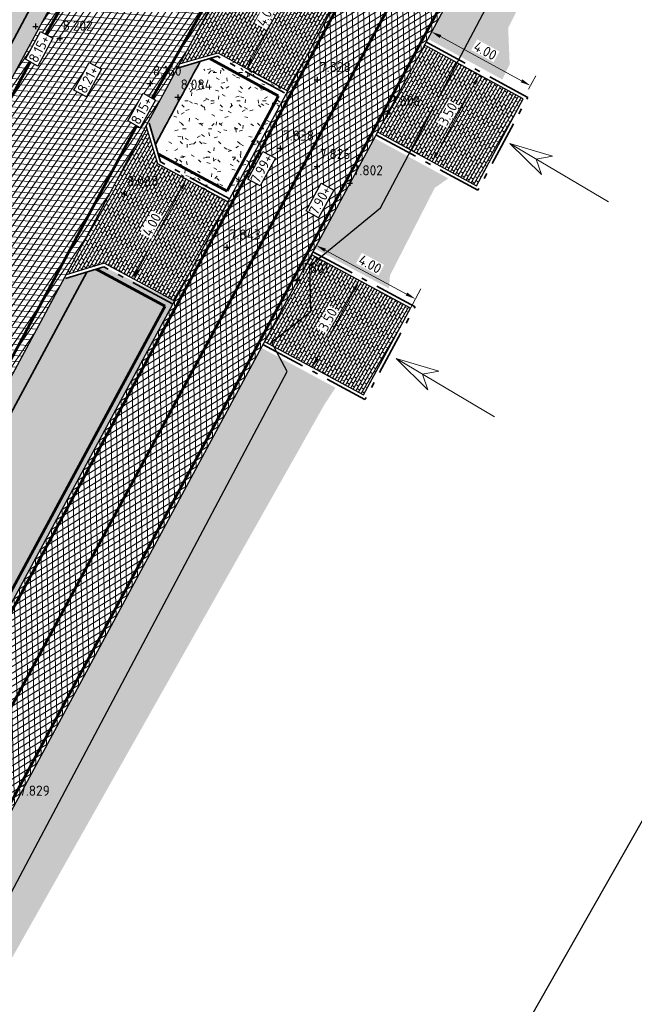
# Model space of a CAD drawing. Header units: metres. Extents: x 157685 to 160831, y 403691 to 406312.
# Tile 65 of 134: x 159604 to 159626, y 404713 to 404748. Entities that reach past the tile are written whole.
import ezdxf

# ---------------------------------------------------------------- set-up
doc = ezdxf.new("R2010")
doc.units = ezdxf.units.M
doc.header["$PDMODE"] = 35
for name, pattern in [('DASHDOT2', [12.7, 6.35, -3.175, 0, -3.175]), ('VH-OPSLUITBAND_120X250', [26, 16, -4, 2, -4]), ('VW-1-3_STREEP', [4, 1, -3]), ('VW-30-270_STREEP', [3, 0.3, -2.7])]:
    doc.linetypes.add(name, pattern=pattern)
doc.layers.get('Defpoints').update_dxf_attribs({"color": 171})
for name, color, linetype, lineweight in [('B-WE-OG-HOOGTEPUNT-S', 7, 'Continuous', 25), ('B-WE-OG-HOOGTEPUNT-T18', 10, 'Continuous', 18), ('B-WE-OG-TOPOGRAFIE_INRIT-G', 10, 'Continuous', 18), ('N-WE-GR-DOORWORTELBARE RUIMTE-G', 80, 'Continuous', 35), ('N-WE-GR-GRAS-A', 62, 'Continuous', 18), ('N-WE-GW-HOOGTE_AFWERKHOOGTE-T25', 7, 'Continuous', 25), ('N-WE-VH-GESLOTENVERHARDING_ASFALT-A-200', 253, 'Continuous', 18), ('N-WE-VH-HALFVERHARDING_GRASBETONSTEEN-A-200', 132, 'Continuous', 18), ('N-WE-VH-HALFVERHARDING_GRASBETONSTEEN-G', 7, 'Continuous', 35), ('N-WE-VH-KANTOPSLUITING_OPSLUITBAND_120X250-G', 4, 'VH-OPSLUITBAND_120X250', 35), ('N-WE-VH-KANTVERHARDING-G', 7, 'Continuous', 30), ('N-WE-VH-M', 7, 'Continuous', 18), ('N-WE-VH-OPENVERHARDING_BETONSTRAATSTEEN-A-200', 252, 'Continuous', 18), ('N-WE-VH-VERHARDING_ASFALT-A', 252, 'Continuous', 18), ('N-WE-VW-MARKERING_LANGS_STREEP_13_010-G', 7, 'VW-1-3_STREEP', 13), ('N-WE-VW-MARKERING_LANGS_STREEP_30270_010-G', 7, 'VW-30-270_STREEP', 13), ('N-WE-VW-MARKERING_LANGS_STREEP_DOORGETROKKEN_010-G', 7, 'Continuous', 13), ('X-XX-AL-BLADVERWIJZING_AS-G', 7, 'DASHDOT2', 25)]:
    doc.layers.add(name, color=color, linetype=linetype, lineweight=lineweight)
doc.styles.add('NLCS-ISO', font='NLCS-ISO.TTF')
doc.styles.add('NLCS-ISO-M200-T18', font='NLCS-ISO.TTF', dxfattribs={"height": 0.36})
doc.dimstyles.new('NLCS-M200-T18-PIJL_L2_H2', dxfattribs={"dimscale": 0.2, "dimtxt": 0.36, "dimasz": 1.8, "dimexe": 2, "dimexo": 2, "dimgap": 0.7, "dimtad": 1, "dimzin": 0, "dimdsep": 46, "dimtxsty": 'NLCS-ISO-M200-T18', "dimcen": 0, "dimdle": 2, "dimclrd": 256, "dimclre": 256, "dimclrt": 256, "dimazin": 0, "dimtfac": 1, "dimtofl": 0, "dimtmove": 0, "dimatfit": 3, "dimfxl": 2, "dimfxlon": 1, "dimtfill": 1, "dimtfillclr": 256, "dimtolj": 1, "dimtzin": 0, "dimlwd": -1, "dimlwe": -1, "dimarcsym": 0})
pattern_1 = [(0, (0, 0), (1, 1), [0.12, -0.8]), (45, (0.4, 0.2), (-0.1131370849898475, 1.866761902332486), [0.12, -0.8]), (29.99999999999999, (0.08, 0.12), (0.2274613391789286, 1.286025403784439), [0.12, -0.8]), (15, (0.32, 0.48), (0.3856270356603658, 0.7244941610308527), [0.12, -0.8]), (135, (0.16, 2), (-0.02828427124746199, -0.6505382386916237), [0.12, -0.8]), (150, (1.2, 0.4), (0.2156921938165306, -0.5864101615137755), [0.12, -0.8]), (165, (0.24, 0.04), (0.1434520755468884, -0.7010146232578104), [0.12, -0.8]), (85, (0.4, 0.4), (-0.872677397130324, 1.040016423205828), [0.12, -0.8]), (99.99999999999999, (0, 0), (-1.112117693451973, 0.7787131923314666), [0.12, -0.7999999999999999])]
pattern_2 = [(45, (0, 0), (-0.1979898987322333, 0.1979898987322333), [0.14, -0.14]), (135, (0, 0), (-0.1979898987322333, -0.1979898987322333), [0.14, -0.14]), (45, (-0.098994, 0.098994), (-0.1979898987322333, 0.1979898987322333), [0.14, -0.14]), (135, (0.098994, 0.098994), (-0.1979898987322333, -0.1979898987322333), [0.14, -0.14])]
pattern_3 = [(149.5628420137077, (159548.3095181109, 404653.8611360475), (-0.1437217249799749, -0.03733719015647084), [0.105, -0.105]), (239.5628420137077, (159548.3095181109, 404653.8611360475), (0.09052945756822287, -0.05319226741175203), [])]

# ---------------------------------------------------------------- blocks, each defined once
blk = doc.blocks.new('inrit')
at = {"linetype": 'Continuous'}
for p, q in [((4.063885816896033, 8.682832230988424e-11), (2.532355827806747, 0.380481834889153)), ((2.532355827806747, 0.380481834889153), (2.971105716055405, 6.652101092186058e-11)), ((0, 0), (4.063885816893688, -4.547473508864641e-13)), ((4.063885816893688, -4.547473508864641e-13), (2.532355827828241, -0.3804818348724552)), ((2.532355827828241, -0.3804818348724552), (2.971105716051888, -6.438938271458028e-11))]:
    blk.add_line(p, q, dxfattribs=at)
blk = doc.blocks.new('*D790')
at = {"layer": 'Defpoints', "color": 0, "transparency": 16777216}
for p in [(159610.1311397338, 404742.2099168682), (159610.200544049, 404742.1725609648), (159608.304760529, 404738.650345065)]:
    blk.add_point(p, dxfattribs=at)
at = {"layer": 'N-WE-VH-M', "transparency": 16777216}
for p, q in [((159610.1311397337, 404742.2099168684), (159609.7789181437, 404742.3994952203)), ((159608.4059767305, 404739.0047003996), (159609.9605192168, 404741.8929174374)), ((159608.2353562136, 404738.6877009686), (159607.8831346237, 404738.8772793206))]:
    blk.add_line(p, q, dxfattribs=at)
for points in [[(159609.9076859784, 404741.9213541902), (159610.0133524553, 404741.8644806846), (159610.1311397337, 404742.2099168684)], [(159608.353143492, 404739.0331371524), (159608.458809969, 404738.9762636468), (159608.2353562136, 404738.6877009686)]]:
    blk.add_solid(points, dxfattribs=at)
at = {"layer": 'N-WE-VH-M', "transparency": 16777216, "insert": (159608.9014707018, 404740.6004716), "char_height": 0.36, "attachment_point": 5, "rotation": 61.70926145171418, "style": 'NLCS-ISO-M200-T18', "bg_fill": 3, "box_fill_scale": 1.1, "bg_fill_color": 256, "bg_fill_true_color": 13158600, "bg_fill_transparency": 0}
blk.add_mtext('\\A1;4.00', dxfattribs=at)
blk = doc.blocks.new('*D791')
at = {"layer": 'Defpoints', "color": 0, "transparency": 16777216}
for p in [(159614.1928379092, 404749.6564474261), (159614.1928379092, 404749.6564474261), (159612.2777842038, 404746.1446716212)]:
    blk.add_point(p, dxfattribs=at)
at = {"layer": 'N-WE-VH-M', "transparency": 16777216}
for p, q in [((159614.1928379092, 404749.6564474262), (159614.5440154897, 404749.4649420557)), ((159612.4501390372, 404746.4607314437), (159614.0204830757, 404749.3403876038)), ((159612.2777842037, 404746.1446716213), (159612.6289617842, 404745.9531662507))]:
    blk.add_line(p, q, dxfattribs=at)
for points in [[(159613.9678064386, 404749.3691134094), (159614.0731597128, 404749.3116617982), (159614.1928379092, 404749.6564474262)], [(159612.3974624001, 404746.4894572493), (159612.5028156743, 404746.4320056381), (159612.2777842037, 404746.1446716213)]]:
    blk.add_solid(points, dxfattribs=at)
at = {"layer": 'N-WE-VH-M', "transparency": 16777216, "insert": (159612.9543689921, 404748.0537638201), "char_height": 0.36, "attachment_point": 5, "rotation": 61.39532945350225, "style": 'NLCS-ISO-M200-T18', "bg_fill": 3, "box_fill_scale": 1.1, "bg_fill_color": 256, "bg_fill_true_color": 13158600, "bg_fill_transparency": 0}
blk.add_mtext('\\A1;4.00', dxfattribs=at)
blk = doc.blocks.new('*D792')
at = {"layer": 'Defpoints', "color": 0, "transparency": 16777216}
for p in [(159620.6646809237, 404745.8446086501), (159618.8585448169, 404742.842949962), (159618.9890089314, 404742.7718048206)]:
    blk.add_point(p, dxfattribs=at)
at = {"layer": 'N-WE-VH-M', "transparency": 16777216}
for p, q in [((159620.5342168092, 404745.9157537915), (159620.1830392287, 404746.107259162)), ((159620.3618619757, 404745.5996939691), (159619.0308996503, 404743.1590097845)), ((159618.8585448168, 404742.8429499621), (159618.5073672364, 404743.0344553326))]:
    blk.add_line(p, q, dxfattribs=at)
for points in [[(159620.3091853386, 404745.6284197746), (159620.4145386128, 404745.5709681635), (159620.5342168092, 404745.9157537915)], [(159618.9782230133, 404743.1877355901), (159619.0835762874, 404743.1302839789), (159618.8585448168, 404742.8429499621)]]:
    blk.add_solid(points, dxfattribs=at)
at = {"layer": 'N-WE-VH-M', "transparency": 16777216, "insert": (159619.4154387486, 404744.5325561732), "char_height": 0.36, "attachment_point": 5, "rotation": 61.39532945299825, "style": 'NLCS-ISO-M200-T18', "bg_fill": 3, "box_fill_scale": 1.1, "bg_fill_color": 256, "bg_fill_true_color": 13158600, "bg_fill_transparency": 0}
blk.add_mtext('\\A1;3.50', dxfattribs=at)
blk = doc.blocks.new('*D793')
at = {"layer": 'Defpoints', "color": 0, "transparency": 16777216}
for p in [(159616.3267892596, 404738.5912828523), (159614.6053414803, 404735.5431476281), (159614.6643314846, 404735.5113069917)]:
    blk.add_point(p, dxfattribs=at)
at = {"layer": 'N-WE-VH-M', "transparency": 16777216}
for p, q in [((159616.2677992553, 404738.6231234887), (159615.9158022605, 404738.8131185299)), ((159616.0968037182, 404738.3063261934), (159614.7763370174, 404735.8599449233)), ((159614.6053414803, 404735.5431476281), (159614.2533444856, 404735.7331426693))]:
    blk.add_line(p, q, dxfattribs=at)
for points in [[(159616.044004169, 404738.3348254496), (159616.1496032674, 404738.2778269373), (159616.2677992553, 404738.6231234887)], [(159614.7235374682, 404735.8884441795), (159614.8291365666, 404735.8314456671), (159614.6053414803, 404735.5431476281)]]:
    blk.add_solid(points, dxfattribs=at)
at = {"layer": 'N-WE-VH-M', "transparency": 16777216, "insert": (159615.1549727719, 404737.2351315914), "char_height": 0.36, "attachment_point": 5, "rotation": 61.641457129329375, "style": 'NLCS-ISO-M200-T18', "bg_fill": 3, "box_fill_scale": 1.1, "bg_fill_color": 256, "bg_fill_true_color": 13158600, "bg_fill_transparency": 0}
blk.add_mtext('\\A1;3.50', dxfattribs=at)
blk = doc.blocks.new('*D794')
at = {"layer": 'Defpoints', "color": 0, "transparency": 16777216}
for p in [(159614.7419417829, 404739.8672362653), (159614.3599776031, 404739.1579704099), (159617.8817110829, 404737.2613951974)]:
    blk.add_point(p, dxfattribs=at)
at = {"layer": 'N-WE-VH-M', "transparency": 16777216}
for p, q in [((159614.5522819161, 404739.5150585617), (159614.9316016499, 404740.2194139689)), ((159617.9467153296, 404738.1413549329), (159615.0589017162, 404739.696542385)), ((159618.0740153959, 404737.6184833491), (159618.4533351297, 404738.3228387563))]:
    blk.add_line(p, q, dxfattribs=at)
for points in [[(159615.0873506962, 404739.7493690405), (159615.0304527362, 404739.6437157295), (159614.741941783, 404739.8672362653)], [(159617.9751643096, 404738.1941815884), (159617.9182663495, 404738.0885282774), (159618.2636752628, 404737.9706610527)]]:
    blk.add_solid(points, dxfattribs=at)
at = {"layer": 'N-WE-VH-M', "transparency": 16777216, "insert": (159616.6545364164, 404739.2006908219), "char_height": 0.36, "attachment_point": 5, "rotation": 331.69600062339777, "style": 'NLCS-ISO-M200-T18', "bg_fill": 3, "box_fill_scale": 1.1, "bg_fill_color": 256, "bg_fill_true_color": 13158600, "bg_fill_transparency": 0}
blk.add_mtext('\\A1;4.00', dxfattribs=at)
blk = doc.blocks.new('*D795')
at = {"layer": 'Defpoints', "color": 0, "transparency": 16777216}
for p in [(159618.580790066, 404746.9810032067), (159622.347816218, 404745.5362588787), (159622.0916252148, 404745.066462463)]:
    blk.add_point(p, dxfattribs=at)
at = {"layer": 'N-WE-VH-M', "transparency": 16777216}
for p, q in [((159618.7722954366, 404747.3321807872), (159619.0284864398, 404747.8019772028)), ((159619.1530408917, 404747.2784447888), (159622.0317563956, 404745.7086137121)), ((159622.2831305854, 404745.4176400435), (159622.5393215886, 404745.8874364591))]:
    blk.add_line(p, q, dxfattribs=at)
for points in [[(159619.1817666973, 404747.3311214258), (159619.1243150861, 404747.2257681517), (159618.8369810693, 404747.4507996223)], [(159622.0604822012, 404745.7612903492), (159622.00303059, 404745.655937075), (159622.3478162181, 404745.5362588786)]]:
    blk.add_solid(points, dxfattribs=at)
at = {"layer": 'N-WE-VH-M', "transparency": 16777216, "insert": (159620.7456029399, 404746.7744713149), "char_height": 0.36, "attachment_point": 5, "rotation": 331.39532945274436, "style": 'NLCS-ISO-M200-T18', "bg_fill": 3, "box_fill_scale": 1.1, "bg_fill_color": 256, "bg_fill_true_color": 13158600, "bg_fill_transparency": 0}
blk.add_mtext('\\A1;4.00', dxfattribs=at)
blk = doc.blocks.new('SOG-HOOGTEPUNT-SO')
for p, q in [((-0.5, 0), (0.5, 0)), ((0, 0.5), (0, -0.5))]:
    blk.add_line(p, q)

msp = doc.modelspace()

# ---------------------------------------------------------------- hatches: boundary and pattern name
at = {"layer": 'N-WE-GR-GRAS-A'}
h = msp.add_hatch(dxfattribs=at)
h.set_pattern_fill('AGR-GRAS_01-SO', color=256, scale=0.04, pattern_type=2)
h.set_pattern_definition(pattern_1)
edge = h.paths.add_edge_path()
edge.add_line((159578.5374166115, 404700.0819622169), (159578.6254720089, 404700.0345676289))
edge.add_line((159578.6254720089, 404700.0345676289), (159603.9219240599, 404747.0333756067))
edge.add_arc((160443.1779176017, 404295.3155573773), 953.100000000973, 142.3663853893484, 151.7092614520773, ccw=False)
edge.add_line((159688.3879633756, 404877.287837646), (159703.8794562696, 404897.3795561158))
edge.add_arc((159943.91390714, 404712.3037003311), 303.099999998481, 131.4605388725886, 142.3663853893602, ccw=False)
edge.add_line((159743.230164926, 404939.4504493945), (159776.7212754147, 404969.0397849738))
edge.add_arc((159712.5633914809, 405041.6577987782), 96.89999999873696, 311.4605388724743, 330.6998399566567)
edge.add_line((159797.0667715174, 404994.2364031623), (159804.3007044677, 405007.1270356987))
edge.add_arc((159370.9701621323, 405250.302386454), 496.900000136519, 330.6998399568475, 331.5438499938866)
edge.add_arc((159801.3297696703, 405017.0624706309), 7.400000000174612, 331.5438499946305, 413.6718235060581)
edge.add_line((159805.7135995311, 405023.0241847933), (159801.3814850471, 405026.2097204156))
edge.add_line((159801.3814850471, 405026.2097204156), (159800.3508178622, 405025.6653813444))
edge.add_line((159800.3508178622, 405025.6653813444), (159805.162, 405022.107))
edge.add_line((159805.162, 405022.107), (159806.4708960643, 405020.184))
edge.add_line((159806.4708960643, 405020.184), (159806.9923110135, 405018.7706630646))
edge.add_line((159806.9923110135, 405018.7706630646), (159807.143, 405017.767))
edge.add_line((159807.143, 405017.767), (159807.112, 405016.413))
edge.add_line((159807.112, 405016.413), (159806.6237197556, 405014.8311137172))
edge.add_line((159806.6237197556, 405014.8311137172), (159805.8507581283, 405013.4314217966))
edge.add_line((159805.8507581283, 405013.4314217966), (159803.555099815, 405009.2744050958))
edge.add_line((159803.555099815, 405009.2744050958), (159800.2669101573, 405003.320095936))
edge.add_line((159800.2669101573, 405003.320095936), (159797.2220407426, 404997.9073039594))
edge.add_line((159797.2220407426, 404997.9073039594), (159794.8245511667, 404994.0616845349))
edge.add_line((159794.8245511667, 404994.0616845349), (159792.0515868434, 404989.6137963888))
edge.add_line((159792.0515868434, 404989.6137963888), (159789.5682782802, 404985.630521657))
edge.add_line((159789.5682782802, 404985.630521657), (159787.111, 404981.689))
edge.add_line((159787.111, 404981.689), (159786.367, 404981.43))
edge.add_line((159786.367, 404981.43), (159785.402, 404981.455))
edge.add_line((159785.402, 404981.455), (159784.329, 404982.006))
edge.add_line((159784.329, 404982.006), (159784.072, 404983.158))
edge.add_line((159784.072, 404983.158), (159781.79, 404980.277))
edge.add_line((159781.79, 404980.277), (159782.34, 404980.26))
edge.add_line((159782.34, 404980.26), (159783.075, 404979.722))
edge.add_line((159783.075, 404979.722), (159783.322, 404978.725))
edge.add_line((159783.322, 404978.725), (159782.665, 404977.493))
edge.add_line((159782.665, 404977.493), (159781.7249177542, 404976.3647383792))
edge.add_line((159781.7249177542, 404976.3647383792), (159780.338, 404975.397))
edge.add_line((159780.338, 404975.397), (159779.141, 404975.529))
edge.add_line((159779.141, 404975.529), (159778.150478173, 404976.4076757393))
edge.add_line((159778.150478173, 404976.4076757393), (159774.507, 404973.806))
edge.add_line((159774.507, 404973.806), (159775.855, 404972.738))
edge.add_line((159775.855, 404972.738), (159776.065, 404971.807))
edge.add_line((159776.065, 404971.807), (159775.252, 404970.59))
edge.add_line((159775.252, 404970.59), (159764.5216861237, 404961.185172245))
edge.add_line((159764.5216861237, 404961.185172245), (159761.655257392, 404958.677158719))
edge.add_line((159761.655257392, 404958.677158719), (159755.1593899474, 404952.9940080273))
edge.add_line((159755.1593899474, 404952.9940080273), (159747.779, 404946.537))
edge.add_line((159747.779, 404946.537), (159741.4350387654, 404940.9845388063))
edge.add_line((159741.4350387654, 404940.9845388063), (159735.5817476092, 404935.8579777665))
edge.add_line((159735.5817476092, 404935.8579777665), (159732.2492128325, 404932.9780094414))
edge.add_line((159732.2492128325, 404932.9780094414), (159724.519, 404926.295))
edge.add_line((159724.519, 404926.295), (159723.154, 404926.405))
edge.add_line((159723.154, 404926.405), (159720.41, 404923.843))
edge.add_line((159720.41, 404923.843), (159720.646, 404922.925))
edge.add_line((159720.646, 404922.925), (159720.42, 404921.555))
edge.add_line((159720.42, 404921.555), (159719.235, 404919.179))
edge.add_line((159719.235, 404919.179), (159714.4242128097, 404913.4454319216))
edge.add_line((159714.4242128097, 404913.4454319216), (159710.805, 404909.132))
edge.add_line((159710.805, 404909.132), (159703.0021234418, 404899.5670897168))
edge.add_line((159703.0021234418, 404899.5670897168), (159699.2918910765, 404895.0190183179))
edge.add_line((159699.2918910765, 404895.0190183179), (159696.5018222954, 404891.4859407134))
edge.add_line((159696.5018222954, 404891.4859407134), (159692.6653099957, 404886.2984138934))
edge.add_line((159692.6653099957, 404886.2984138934), (159687.3868267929, 404879.1811481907))
edge.add_line((159687.3868267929, 404879.1811481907), (159682.7277324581, 404872.9545636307))
edge.add_line((159682.7277324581, 404872.9545636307), (159679.837, 404869.146))
edge.add_line((159679.837, 404869.146), (159678.661, 404867.936))
edge.add_line((159678.661, 404867.936), (159677.233, 404867.463))
edge.add_line((159677.233, 404867.463), (159675.5279320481, 404867.9588194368))
edge.add_line((159675.5279320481, 404867.9588194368), (159672.558, 404862.105))
edge.add_line((159672.558, 404862.105), (159672.186, 404860.193))
edge.add_line((159672.186, 404860.193), (159669.6009870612, 404856.140779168))
edge.add_line((159669.6009870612, 404856.140779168), (159666.726, 404851.634))
edge.add_line((159666.726, 404851.634), (159660.0205839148, 404842.0044224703))
edge.add_line((159660.0205839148, 404842.0044224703), (159655.1173813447, 404834.8968401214))
edge.add_line((159655.1173813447, 404834.8968401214), (159649.9080468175, 404827.1800241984))
edge.add_line((159649.9080468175, 404827.1800241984), (159641.553, 404814.478))
edge.add_line((159641.553, 404814.478), (159640.27, 404813.801))
edge.add_line((159640.27, 404813.801), (159636.523, 404808.465))
edge.add_line((159636.523, 404808.465), (159636.084, 404806.489))
edge.add_line((159636.084, 404806.489), (159635.2109538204, 404804.9644498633))
edge.add_line((159635.2109538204, 404804.9644498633), (159629.2305123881, 404795.2772049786))
edge.add_line((159629.2305123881, 404795.2772049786), (159624.0465019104, 404786.5030185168))
edge.add_line((159624.0465019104, 404786.5030185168), (159620.3577552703, 404780.0250190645))
edge.add_line((159620.3577552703, 404780.0250190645), (159618.6694383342, 404777.0600780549))
edge.add_line((159618.6694383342, 404777.0600780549), (159615.0388529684, 404770.9509728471))
edge.add_line((159615.0388529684, 404770.9509728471), (159611.3279794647, 404765.073519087))
edge.add_line((159611.3279794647, 404765.073519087), (159609.2164344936, 404761.0334352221))
edge.add_line((159609.2164344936, 404761.0334352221), (159606.3104729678, 404755.3371589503))
edge.add_line((159606.3104729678, 404755.3371589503), (159604.7152064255, 404752.2101117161))
edge.add_line((159604.7152064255, 404752.2101117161), (159603.494, 404750.206))
edge.add_line((159603.494, 404750.206), (159602.388, 404749.312))
edge.add_line((159602.388, 404749.312), (159598.336, 404741.032))
edge.add_line((159598.336, 404741.032), (159597.771, 404738.825))
edge.add_line((159597.771, 404738.825), (159593.1171575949, 404730.3842901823))
edge.add_line((159593.1171575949, 404730.3842901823), (159584.671339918, 404715.0844297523))
edge.add_line((159584.671339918, 404715.0844297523), (159578.646073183, 404703.7951198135))
edge.add_line((159578.646073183, 404703.7951198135), (159576.1567803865, 404699.5800294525))
edge.add_line((159576.1567803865, 404699.5800294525), (159571.2843468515, 404691.4808746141))
edge.add_line((159571.2843468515, 404691.4808746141), (159567.335, 404684.592))
edge.add_line((159567.335, 404684.592), (159561.5420968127, 404673.956253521))
edge.add_line((159561.5420968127, 404673.956253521), (159556.3644997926, 404664.4502066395))
edge.add_line((159556.3644997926, 404664.4502066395), (159553.689, 404659.538))
edge.add_line((159553.689, 404659.538), (159553.005, 404658.675))
edge.add_line((159553.005, 404658.675), (159551.85, 404658.95))
edge.add_line((159551.85, 404658.95), (159550.3501082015, 404657.3340753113))
edge.add_line((159550.3501082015, 404657.3340753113), (159553.1428222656, 404656.0222167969))
edge.add_line((159553.1428222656, 404656.0222167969), (159554.6966426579, 404655.9522638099))
edge.add_arc((159121.4782956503, 404899.1231974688), 496.7999991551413, 330.6939518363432, 331.7092614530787)
edge.add_line((159558.937509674, 404663.6668846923), (159578.5374166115, 404700.0819622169))
h = msp.add_hatch(dxfattribs=at)
h.set_pattern_fill('AGR-GRAS_01-SO', color=256, scale=0.04, pattern_type=2)
h.set_pattern_definition(pattern_1)
h.paths.add_polyline_path([(159793.9000250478, 404961.2182975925, -0.09581380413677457), (159786.1661826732, 404956.7645814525), (159784.1939172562, 404956.0858430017, 0.09611741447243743), (159777.5937371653, 404952.2796831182), (159775.4923605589, 404950.456105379), (159748.2549719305, 404926.8194590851, 0.04303694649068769), (159724.3307382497, 404902.1486971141), (159707.1765623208, 404881.1090384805, 0.04733888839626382), (159623.1591887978, 404755.4662409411), (159618.6995055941, 404747.2010210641), (159621.3489687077, 404745.7562066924), (159621.6103145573, 404746.2973704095), (159621.556, 404747.585), (159624.7685934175, 404754.0281543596), (159630.2367502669, 404764.1828320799), (159635.0202635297, 404772.6052069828), (159641.5075452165, 404783.8974572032), (159646.3194300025, 404792.1666456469), (159649.656565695, 404797.507663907), (159653.8083214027, 404803.9509393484), (159657.0623061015, 404808.9910569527), (159660.6741433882, 404814.4008445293), (159665.0831042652, 404821.0045588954), (159667.4874102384, 404824.6057135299), (159670.6722117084, 404829.3758894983), (159674.3049944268, 404834.4830138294), (159677.0153072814, 404838.1755227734), (159680.8859720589, 404843.4488860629), (159687.7056934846, 404852.7158495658), (159700.1542615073, 404869.4781162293), (159708.1223452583, 404879.3854288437), (159714.6962872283, 404887.5593010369), (159721.8118727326, 404896.0126115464), (159728.3492239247, 404903.7436490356), (159735.346, 404912.018), (159743.5926566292, 404919.6907008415), (159750.8864662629, 404926.4039395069), (159758.966, 404933.436), (159770.6403699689, 404943.6288667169), (159777.82, 404949.918), (159781.4914207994, 404952.4711342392), (159784.861, 404954.222), (159789.856036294, 404955.3961002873), (159795.443, 404956.991), (159797.4035000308, 404958.3379208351)])
h = msp.add_hatch(dxfattribs=at)
h.set_pattern_fill('AGR-GRAS_01-SO', color=256, scale=0.04, pattern_type=2)
h.set_pattern_definition(pattern_1)
h.paths.add_polyline_path([(159613.7272229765, 404745.3564238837), (159611.7750635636, 404746.4209821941), (159610.4206721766, 404746.0205387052, 0.0005777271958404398), (159609.3813587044, 404744.0949111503), (159609.2370499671, 404743.8267969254), (159609.6436580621, 404742.4722970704), (159611.6022262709, 404741.4181250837)])
h = msp.add_hatch(dxfattribs=at)
h.set_pattern_fill('AGR-GRAS_01-SO', color=256, scale=0.04, pattern_type=2)
h.set_pattern_definition(pattern_1)
h.paths.add_polyline_path([(159618.95, 404741.91), (159619.4339150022, 404742.2444308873), (159616.8000571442, 404743.6807353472), (159614.6841668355, 404739.7593136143), (159617.3258301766, 404738.3374752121), (159617.36, 404738.8)])
h.paths.add_polyline_path([(159615.036, 404734.223), (159615.4263994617, 404734.817222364), (159612.7847361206, 404736.2390607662), (159599.6674485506, 404711.9285299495), (159601.9444338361, 404710.7029744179), (159602.224, 404711.539), (159606.9471165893, 404719.9014084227)])
h.paths.add_polyline_path([(159599.5169725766, 404706.6816166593), (159599.9553648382, 404707.2309681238), (159597.7680178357, 404708.4082771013), (159579.2372012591, 404674.0647449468), (159581.4386756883, 404672.8798320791), (159581.68, 404673.289), (159583.8037801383, 404677.264064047), (159591.8399554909, 404692.3053157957)])
h = msp.add_hatch(dxfattribs=at)
h.set_pattern_fill('AGR-GRAS_01-SO', color=256, scale=0.04, pattern_type=2)
h.set_pattern_definition(pattern_1)
h.paths.add_polyline_path([(159609.702795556, 404737.8978722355), (159607.2064371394, 404739.1052244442), (159606.4955240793, 404738.8918150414), (159594.2491660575, 404715.9804935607), (159594.6557741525, 404714.6259937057), (159596.5855079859, 404713.5873414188)])
at = {"layer": 'N-WE-VH-GESLOTENVERHARDING_ASFALT-A-200', "true_color": 0xcf7363}
h = msp.add_hatch(dxfattribs=at)
h.set_pattern_fill('AVH-ASFALT-SO', color=23, scale=0.2, pattern_type=2)
h.set_pattern_definition([(31.64993266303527, (159085.9115677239, 404918.0168982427), (-0.1049455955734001, 0.1702539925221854), []), (91.64993266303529, (159085.9115677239, 404918.0168982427), (-0.1999170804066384, -0.00575855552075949), [])])
h.paths.add_polyline_path([(159748.2549719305, 404926.8194590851), (159775.4923605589, 404950.456105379), (159777.5937371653, 404952.2796831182, -0.09611741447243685), (159784.1939172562, 404956.0858430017), (159786.1661826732, 404956.7645814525, 0.1023391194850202), (159794.354074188, 404961.6217476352), (159791.6174876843, 404963.8716281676, -0.09595148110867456), (159785.0272446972, 404960.0740859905), (159783.0549792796, 404959.3953475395, 0.09611741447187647), (159775.2997676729, 404954.9231096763), (159773.1983910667, 404953.0995319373), (159745.9610024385, 404929.4628856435, 0.04303694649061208), (159721.6180946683, 404904.3603853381), (159704.4639187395, 404883.3207267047, 0.04733888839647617), (159620.0789692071, 404757.1282419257), (159566.8658552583, 404658.5073159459, -0.001756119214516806), (159565.0310872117, 404655.1352974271), (159568.4059524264, 404654.0108969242, 0.001466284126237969), (159569.9460748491, 404656.8453149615), (159623.1591887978, 404755.4662409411, -0.04733888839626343), (159707.1765623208, 404881.1090384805), (159724.3307382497, 404902.1486971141, -0.04303694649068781)])
at = {"layer": 'N-WE-VH-HALFVERHARDING_GRASBETONSTEEN-A-200'}
h = msp.add_hatch(dxfattribs=at)
h.set_pattern_fill('AVH-GRASBETONSTEEN_02-SO', color=256, scale=0.2, pattern_type=2)
h.set_pattern_definition(pattern_2)
edge = h.paths.add_edge_path()
edge.add_line((159578.6263267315, 404700.0361556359), (159579.1546591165, 404699.7517881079))
edge.add_line((159579.1546591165, 404699.7517881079), (159604.4502564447, 404746.7490080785))
edge.add_arc((160443.1779175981, 404295.3155573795), 952.4999999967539, 144.3434653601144, 151.7092614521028, ccw=False)
edge.add_line((159669.2469259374, 404850.5516064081), (159668.8022656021, 404850.9610915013))
edge.add_arc((160443.1779175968, 404295.3155573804), 953.0999999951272, 144.3390460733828, 151.7092614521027)
edge.add_line((159603.9219240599, 404747.0333756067), (159578.6263267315, 404700.0361556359))
h = msp.add_hatch(dxfattribs=at)
h.set_pattern_fill('AVH-GRASBETONSTEEN_02-SO', color=256, scale=0.2, pattern_type=2)
h.set_pattern_definition(pattern_2)
h.paths.add_polyline_path([(159591.6094270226, 404711.076067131), (159590.7967271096, 404710.8321022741), (159583.5574289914, 404697.3820587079), (159584.0857613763, 404697.0976911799)])
h.paths.add_polyline_path([(159606.5973109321, 404738.9223704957), (159605.7846110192, 404738.6784056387), (159593.8012649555, 404716.4142960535), (159594.0452298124, 404715.6015961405)])
edge = h.paths.add_edge_path()
edge.add_line((159612.8471497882, 404751.7222466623), (159613.0851769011, 404750.9092928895))
edge.add_arc((160443.1779176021, 404295.3155573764), 946.9000000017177, 144.3849841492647, 151.2399596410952, ccw=False)
edge.add_line((159673.3972929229, 404846.7295578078), (159672.9525930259, 404847.1390793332))
edge.add_arc((160443.1779175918, 404295.3155573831), 947.4999999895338, 144.3805120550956, 151.2037895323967)
edge = h.paths.add_edge_path()
edge.add_line((159610.6247102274, 404746.3973314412), (159609.812391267, 404746.1571587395))
edge.add_arc((160443.1779175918, 404295.3155573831), 947.4999999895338, 151.5870985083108, 151.7092614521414)
edge.add_line((159608.8530263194, 404744.3792786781), (159608.7891488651, 404744.2605994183))
edge.add_line((159608.7891488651, 404744.2605994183), (159609.0331137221, 404743.4478995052))
edge.add_line((159609.0331137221, 404743.4478995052), (159609.3813587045, 404744.0949111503))
edge.add_arc((160443.1779176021, 404295.3155573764), 946.9000000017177, 151.5509286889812, 151.7092614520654, ccw=False)
at = {"layer": 'N-WE-VH-OPENVERHARDING_BETONSTRAATSTEEN-A-200'}
h = msp.add_hatch(dxfattribs=at)
h.set_pattern_fill('AVH-BSS_KEIFORMAAT_HALFST-SO', color=256, scale=0.1, angle=90, pattern_type=2)
h.set_pattern_definition([(149.5628420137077, (159547.7818442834, 404654.1467237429), (-0.1437217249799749, -0.03733719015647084), [0.105, -0.105]), (239.5628420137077, (159547.7818442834, 404654.1467237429), (0.09052945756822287, -0.05319226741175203), [])])
edge = h.paths.add_edge_path()
edge.add_line((159615.6257687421, 404748.8750366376), (159613.1624434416, 404750.2183456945))
edge.add_line((159613.1624434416, 404750.2183456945), (159612.7655789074, 404751.5737901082))
edge.add_arc((160442.6502437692, 404295.6011450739), 946.8999999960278, 151.2138027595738, 151.5768561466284)
edge.add_line((159609.8929983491, 404746.3061264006), (159611.2473897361, 404746.7065698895))
edge.add_line((159611.2473897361, 404746.7065698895), (159613.7263202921, 404745.3547509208))
edge.add_line((159613.7263202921, 404745.3547509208), (159615.6257687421, 404748.8750366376))
h = msp.add_hatch(dxfattribs=at)
h.set_pattern_fill('AVH-BSS_KEIFORMAAT_HALFST-SO', color=256, scale=0.1, angle=90, pattern_type=2)
h.set_pattern_definition(pattern_3)
h.paths.add_polyline_path([(159616.9187726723, 404743.9007532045), (159620.4326932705, 404741.9895913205), (159622.0947106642, 404745.0698413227), (159618.5807900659, 404746.9810032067)])
h = msp.add_hatch(dxfattribs=at)
h.set_pattern_fill('AVH-BSS_KEIFORMAAT_HALFST-SO', color=256, scale=0.1, angle=90, pattern_type=2)
h.set_pattern_definition([(149.5628420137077, (159547.7811857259, 404654.1455035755), (-0.1437217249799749, -0.03733719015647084), [0.105, -0.105]), (239.5628420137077, (159547.7811857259, 404654.1455035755), (0.09052945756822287, -0.05319226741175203), [])])
h.paths.add_polyline_path([(159611.6019312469, 404741.4175783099), (159609.1153256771, 404742.7566645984), (159608.7087175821, 404744.1111644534), (159605.8650423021, 404738.8278406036), (159607.2195421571, 404739.2344486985), (159609.702795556, 404737.8978722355)])
h = msp.add_hatch(dxfattribs=at)
h.set_pattern_fill('AVH-BSS_KEIFORMAAT_HALFST-SO', color=256, scale=0.1, angle=90, pattern_type=2)
h.set_pattern_definition(pattern_3)
h.paths.add_polyline_path([(159618.0871784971, 404737.6426019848), (159614.5654524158, 404739.5392978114), (159612.9034505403, 404736.4590765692), (159616.4251766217, 404734.5623807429)])
at = {"layer": 'N-WE-VH-VERHARDING_ASFALT-A'}
h = msp.add_hatch(dxfattribs=at)
h.set_pattern_fill('AVH-ASFALT', color=256, scale=0.2, angle=90, pattern_type=2)
h.set_pattern_definition([(355.6069263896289, (158844.5507043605, 404349.5946988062), (0.01531969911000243, 0.199412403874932), []), (55.60692638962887, (158844.5507043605, 404349.5946988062), (-0.1650363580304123, 0.112973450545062), [])])
h.paths.add_polyline_path([(159780.1423641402, 404964.589784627), (159776.8318438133, 404968.3368441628), (159743.6274273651, 404939.0008022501, 0.04762168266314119), (159704.3546151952, 404897.0131901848), (159688.8631223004, 404876.9214717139, 0.04078858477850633), (159604.4502564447, 404746.7490080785), (159579.7718625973, 404700.8985033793), (159581.4923918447, 404693.5453829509), (159608.8530263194, 404744.3792786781, -0.04078858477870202), (159692.8227800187, 404873.868422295), (159708.3142729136, 404893.960140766, -0.04762168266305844), (159746.9379476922, 404935.2537427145)])

# ---------------------------------------------------------------- linework, layer by layer
at = {"layer": 'Defpoints'}
msp.add_lwpolyline([(159596.3174616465, 404666.7040781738), (159692.2119474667, 404835.3239336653), (159647.0840137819, 404860.9883727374), (159551.1895279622, 404692.3685172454)], close=True, dxfattribs=at)
msp.add_lwpolyline([(159544.0037135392, 404611.9376033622), (159553.2160807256, 404625.9548317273), (159561.7837005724, 404640.4151997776), (159572.1095626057, 404658.4908810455), (159583.9789617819, 404679.755112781), (159601.0215478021, 404711.4559073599), (159613.715979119, 404735.3946400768), (159613.15, 404736.439), (159614.5549198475, 404737.5239210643), (159614.516, 404739.142), (159617.0208843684, 404741.1978031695), (159628.260006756, 404762.4573624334), (159642.5019089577, 404787.4039053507), (159653.6668522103, 404805.1671209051)], dxfattribs=at)
at = {"layer": 'N-WE-GR-DOORWORTELBARE RUIMTE-G', "const_width": 0.1}
for points in [[(159610.9653547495, 404746.4980474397), (159613.3996765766, 404745.170554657)], [(159613.3996765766, 404745.170554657), (159611.5780698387, 404741.7945345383)], [(159611.5780698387, 404741.7945345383), (159609.1346460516, 404743.1096732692)], [(159609.3747302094, 404737.7110412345), (159606.9355371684, 404739.0239028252)], [(159609.3747302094, 404737.7110412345), (159596.5613515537, 404713.9637508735)]]:
    msp.add_lwpolyline(points, dxfattribs=at)
at = {"layer": 'N-WE-VH-HALFVERHARDING_GRASBETONSTEEN-G'}
for points in [[(159807.835716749, 405013.5364739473, -0.00368270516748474), (159804.3007044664, 405007.1270356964), (159797.0667715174, 404994.2364031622, -0.08414504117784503), (159776.7212754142, 404969.0397849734), (159743.2301649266, 404939.4504493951, 0.04762168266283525), (159703.8794562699, 404897.3795561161), (159688.387963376, 404877.2878376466, 0.04078858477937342), (159603.9219240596, 404747.0333756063), (159578.625472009, 404700.034567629)], [(159610.6247102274, 404746.3973314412, 0.0006908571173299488), (159609.3813587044, 404744.0949111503), (159609.0331137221, 404743.4478995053)]]:
    msp.add_lwpolyline(points, format="xyb", dxfattribs=at)
msp.add_lwpolyline([(159606.5973109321, 404738.9223704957), (159594.0452298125, 404715.6015961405)], dxfattribs=at)
at = {"layer": 'N-WE-VH-KANTOPSLUITING_OPSLUITBAND_120X250-G', "ltscale": 0.1, "flags": 128}
for points in [[(159616.8622963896, 404743.7948680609), (159620.4799965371, 404741.8220513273), (159622.2538964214, 404745.1146551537), (159618.6372663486, 404747.0868883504)], [(159609.8123912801, 404746.1571587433), (159611.2336584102, 404746.5773749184), (159613.6693368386, 404745.2491423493)], [(159611.6592091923, 404741.5237326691), (159609.2159676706, 404742.8387732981), (159608.7891488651, 404744.2605994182)], [(159612.846349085, 404736.3535327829), (159616.4741083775, 404734.4009420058), (159618.250563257, 404737.6921162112), (159614.6225538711, 404739.6448415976)], [(159609.6458126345, 404737.7922646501), (159607.2064371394, 404739.1052244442), (159605.7846110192, 404738.6784056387)]]:
    msp.add_lwpolyline(points, dxfattribs=at)
at = {"layer": 'N-WE-VH-KANTVERHARDING-G'}
for points in [[(159808.3632259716, 405013.2505823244, -0.003682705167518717), (159804.8239452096, 405006.8334047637), (159797.5900122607, 404993.9427722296, -0.08414504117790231), (159777.1185378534, 404968.5901378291), (159743.6274273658, 404939.0008022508, 0.04762168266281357), (159704.354615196, 404897.0131901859), (159688.8631223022, 404876.9214717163, 0.04078858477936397), (159604.4502564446, 404746.7490080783), (159559.5538974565, 404663.3351225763, -0.04516852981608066), (159510.0919575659, 404588.5017704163), (159486.6444917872, 404559.1670087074, -0.02016670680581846), (159394.3004534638, 404452.7356426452), (159378.2814496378, 404435.7109974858)], [(159799.3294497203, 404957.5312500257), (159790.519768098, 404964.7741166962, 0.3683535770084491), (159780.1423641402, 404964.589784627), (159746.9379476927, 404935.2537427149, 0.04762168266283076), (159708.3142729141, 404893.9601407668), (159692.8227800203, 404873.8684222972, 0.04078858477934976), (159608.8530263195, 404744.3792786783), (159563.9566673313, 404660.9653931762, -0.04516852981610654), (159513.9976225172, 404585.3799470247), (159490.5501567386, 404556.0451853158, -0.02016670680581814), (159397.941900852, 404449.309294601), (159381.9228970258, 404432.2846494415)], [(159773.6812360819, 404953.5185455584), (159745.9610024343, 404929.4628856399, 0.04303694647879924), (159721.6180946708, 404904.3603853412), (159704.463918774, 404883.320726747, 0.0473388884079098), (159620.0789692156, 404757.1282419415), (159566.8658552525, 404658.5073159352, -0.04953312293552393), (159506.4313612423, 404568.982009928), (159456.552740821, 404508.8878821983, -0.01820139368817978), (159403.3825830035, 404449.3752596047), (159369.5069096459, 404414.1288596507, -0.1049384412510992), (159346.6593342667, 404398.6279704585), (159321.3924655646, 404388.3303108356, 0.02159958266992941), (159317.1932792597, 404386.4034822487), (159266.4712849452, 404360.4218841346, 0.07166867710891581), (159258.6755715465, 404354.8977700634, -0.07321687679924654), (159251.5295873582, 404349.8670519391), (159247.4561724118, 404347.8120840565, -0.04227475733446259), (159224.5165077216, 404338.5770418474), (159183.3511629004, 404325.9229432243, -0.1553543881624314), (159149.0702026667, 404326.2663017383), (159006.9274350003, 404373.096638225, 0.1327104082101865)], [(159775.4923605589, 404950.456105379), (159748.2549719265, 404926.8194590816, 0.04303694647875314), (159724.3307382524, 404902.1486971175), (159707.1765623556, 404881.1090385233, 0.04733888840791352), (159623.1591888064, 404755.4662409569), (159569.9460748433, 404656.8453149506, -0.04953312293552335), (159509.1245346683, 404566.7466538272), (159459.245914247, 404506.6525260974, -0.01820139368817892), (159405.9060386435, 404446.9499407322), (159372.0303652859, 404411.7035407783, -0.1049384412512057), (159347.9802859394, 404395.3868153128), (159322.7134172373, 404385.0891556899, 0.02159958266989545), (159318.7889440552, 404383.2883813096), (159268.0669497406, 404357.3067831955, 0.07166867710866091), (159261.0857138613, 404352.3598153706, -0.07321687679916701), (159253.1060315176, 404346.7421801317), (159249.0326165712, 404344.6872122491, -0.008097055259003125), (159244.6605079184, 404342.5696663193, -0.008097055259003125)]]:
    msp.add_lwpolyline(points, format="xyb", dxfattribs=at)
for points in [[(159616.9197480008, 404743.900221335), (159620.4315584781, 404741.9851487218), (159622.0916252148, 404745.0664624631), (159618.5798147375, 404746.9815350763)], [(159609.8929983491, 404746.3061264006), (159611.2473897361, 404746.7065698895), (159613.7263202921, 404745.3547509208)], [(159611.6022262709, 404741.4181250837), (159609.1153256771, 404742.7566645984), (159608.7087175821, 404744.1111644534)], [(159612.9032225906, 404736.4591992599), (159616.4254403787, 404734.5634147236), (159618.0878981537, 404737.6433905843), (159614.5656803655, 404739.5391751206)], [(159609.702795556, 404737.8978722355), (159607.2195421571, 404739.2344486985), (159605.8650423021, 404738.8278406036)]]:
    msp.add_lwpolyline(points, dxfattribs=at)
at = {"layer": 'N-WE-VW-MARKERING_LANGS_STREEP_13_010-G', "const_width": 0.1, "flags": 128}
for points in [[(158799.755988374, 404333.3379209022), (158842.5193889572, 404353.833066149, -0.05942676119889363), (158887.8579844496, 404369.2721047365), (158962.3527291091, 404385.1109561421, -0.04343754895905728), (158976.500963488, 404386.8553766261, -0.08918120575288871), (159005.2994184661, 404382.7372438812), (159140.8502955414, 404337.8280595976, 0.1551991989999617), (159194.0704367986, 404337.1901518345), (159205.7540358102, 404340.7526233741, 0.04429900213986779), (159246.3717878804, 404357.2046336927), (159334.1556177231, 404402.1706138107, 0.08581840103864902), (159378.4999364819, 404435.5054166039), (159382.2379869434, 404439.47813447), (159394.5189403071, 404452.5300617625, 0.020166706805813), (159486.8788316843, 404558.9796993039), (159510.3262974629, 404588.3144610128, 0.04516852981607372), (159559.818063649, 404663.1929388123), (159604.7144226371, 404746.6068243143, -0.04078858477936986), (159689.1007017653, 404876.7382887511), (159704.5921946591, 404896.8300072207, -0.04762168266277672), (159743.8260585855, 404938.7759786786), (159774.6323000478, 404965.9932373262)], [(159777.5456031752, 404962.6958649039), (159746.7393164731, 404935.4785662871, 0.04762168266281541), (159708.0766934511, 404894.1433237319), (159692.5852005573, 404874.0516052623, 0.0407885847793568), (159608.588860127, 404744.5214624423), (159563.6925011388, 404661.1075769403, -0.04516852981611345), (159513.7632826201, 404585.5672564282), (159490.3158168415, 404556.2324947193, -0.02016670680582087), (159397.7234140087, 404449.5148754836), (159385.442460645, 404436.4629481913), (159381.7044101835, 404432.4902303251, -0.0858184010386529), (159336.1615963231, 404398.2544869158), (159248.3777664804, 404353.2885067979, -0.04425765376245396), (159207.0786106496, 404336.5565294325), (159195.3537162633, 404332.9814473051, -0.1551991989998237), (159139.4665064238, 404333.6513231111), (159003.9156293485, 404378.5605073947, 0.1331344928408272), (158963.2677895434, 404380.8071596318), (158888.773044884, 404364.9683082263, 0.05942676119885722), (158844.4210459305, 404349.8652328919), (158801.657699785, 404329.3701137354)]]:
    msp.add_lwpolyline(points, format="xyb", dxfattribs=at)
at = {"layer": 'N-WE-VW-MARKERING_LANGS_STREEP_30270_010-G', "const_width": 0.1, "flags": 128}
msp.add_lwpolyline([(159792.9871328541, 404962.7455764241, -0.09940442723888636), (159785.5967136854, 404958.4193337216), (159783.6244482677, 404957.7405952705, 0.09611741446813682), (159776.4467524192, 404953.6013963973), (159774.3453758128, 404951.7778186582), (159747.1079871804, 404928.1411723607, 0.04303694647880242), (159722.9744164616, 404903.2545412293), (159705.8202405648, 404882.2148826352, 0.04733888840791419), (159621.619079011, 404756.2972414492), (159568.4059650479, 404657.6763154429, -0.04953312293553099), (159507.7779479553, 404567.8643318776), (159457.899327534, 404507.7702041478, -0.01820139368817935), (159404.6443108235, 404448.1626001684), (159370.7686374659, 404412.9162002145, -0.104938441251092), (159347.3198101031, 404397.0073928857), (159322.0529414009, 404386.7097332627, 0.021599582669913), (159317.9911116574, 404384.8459317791), (159267.2691173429, 404358.8643336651, 0.07166867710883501), (159259.8806427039, 404353.6287927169, -0.07321687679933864), (159252.3178094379, 404348.3046160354), (159248.2443944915, 404346.2496481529, -0.0422747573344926), (159225.0307065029, 404336.9042897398), (159183.8653616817, 404324.2501911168, -0.1553543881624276), (159148.5226017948, 404324.604184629), (159006.3798341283, 404371.4345211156, 0.1327104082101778), (158958.5888129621, 404374.0360341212), (158889.7091228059, 404359.3910389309, 0.06078308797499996), (158843.4892124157, 404343.5123458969), (158697.8283415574, 404272.730896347, 0.2964777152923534), (158667.8835065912, 404223.0035187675), (158671.599814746, 404115.0876769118), (158672.0481688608, 404104.0965963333)], format="xyb", dxfattribs=at)
at = {"layer": 'N-WE-VW-MARKERING_LANGS_STREEP_DOORGETROKKEN_010-G', "const_width": 0.1, "flags": 128}
for points in [[(159773.7795490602, 404953.4052558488), (159746.0593154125, 404929.3495959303, 0.04303694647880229), (159721.7343508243, 404904.2655987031), (159704.5801749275, 404883.2259401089, 0.0473388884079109), (159620.2109786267, 404757.0570133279), (159566.9978646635, 404658.4360873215, -0.04953312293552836), (159506.5467829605, 404568.8862089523), (159456.6681625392, 404508.7920812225, -0.01820139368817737), (159403.4907311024, 404449.2713173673), (159369.6150577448, 404414.0249174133, -0.1049384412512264), (159346.7159464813, 404398.4890638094), (159321.4490777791, 404388.1914041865, 0.02159958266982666), (159317.2616648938, 404386.2699779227), (159266.5396705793, 404360.2883798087, 0.07166867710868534), (159258.77886336, 404354.7890005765, -0.07321687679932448), (159251.5971492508, 404349.7331288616), (159247.5237343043, 404347.6781609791, -0.04227475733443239), (159224.5605819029, 404338.4336630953), (159183.3952370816, 404325.7795644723, -0.1553543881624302), (159149.0232654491, 404326.1238345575), (159006.8804977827, 404372.9541710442, 0.1327104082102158)], [(159775.3940475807, 404950.5693950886), (159748.1566589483, 404926.9327487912, 0.04303694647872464), (159724.2144820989, 404902.2434837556), (159707.0603062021, 404881.2038251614, 0.04733888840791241), (159623.0271793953, 404755.5374695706), (159569.8140654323, 404656.9165435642, -0.04953312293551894), (159509.00911295, 404566.8424548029), (159459.1304925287, 404506.7483270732, -0.01820139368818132), (159405.7978905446, 404447.0538829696), (159371.922217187, 404411.8074830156, -0.1049384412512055), (159347.9236737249, 404395.5257219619), (159322.6568050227, 404385.228062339, 0.02159958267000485), (159318.720558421, 404383.4218856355), (159267.9985641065, 404357.4402875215, 0.07166867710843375), (159260.9824220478, 404352.4685848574, -0.07321687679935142), (159253.0384696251, 404346.8761032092), (159248.9650546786, 404344.8211353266, -0.008097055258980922), (159244.5973181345, 404342.7057069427, -0.008097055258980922)]]:
    msp.add_lwpolyline(points, format="xyb", dxfattribs=at)
at = {"layer": 'X-XX-AL-BLADVERWIJZING_AS-G', "ltscale": 0.4, "extrusion": (0.0002850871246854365, -0.002023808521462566, 0.9999979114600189), "elevation": -773.4590868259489}
msp.add_lwpolyline([(159612.8422324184, 404660.8831398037), (159478.3215114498, 404737.3857483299)], dxfattribs=at)

# ---------------------------------------------------------------- block references
at = {"layer": 'B-WE-OG-HOOGTEPUNT-S', "xscale": 0.2, "yscale": 0.2, "zscale": 0.2}
for p in [(159604.7763070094, 404747.6417545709, 8.175687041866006), (159605.6365955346, 404747.2130608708, 8.201557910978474), (159614.7738696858, 404745.7465958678, 7.828027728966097), (159608.8419070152, 404745.6158097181, 8.160084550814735), (159609.825760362, 404745.1255419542, 8.08397284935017), (159617.259940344, 404744.5359357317, 7.800216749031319), (159613.4613651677, 404743.3138696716, 7.838229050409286), (159614.7676719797, 404742.6629188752, 7.826004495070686), (159615.9354521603, 404742.0809978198, 7.801722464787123), (159607.9277192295, 404741.6989124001, 8.088224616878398), (159611.5663536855, 404739.8017929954, 7.843333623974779), (159614.0703343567, 404738.6201344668, 7.800635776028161)]:
    msp.add_blockref('SOG-HOOGTEPUNT-SO', p, dxfattribs=at)
at = {"layer": 'B-WE-OG-TOPOGRAFIE_INRIT-G', "rotation": 149.39304405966}
for p in [(159625.1136116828, 404741.4166531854), (159621.076962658, 404733.7839208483)]:
    msp.add_blockref('inrit', p, dxfattribs=at)

# ---------------------------------------------------------------- texts
at = {"layer": 'B-WE-OG-HOOGTEPUNT-T18', "style": 'NLCS-ISO'}
for s, p in [('8.202', (159605.7389136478, 404747.484905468, 8.201557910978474)), ('8.160', (159608.9442251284, 404745.8876543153, 8.160084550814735)), ('7.828', (159614.876187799, 404746.018440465, 7.828027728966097)), ('8.084', (159609.9280784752, 404745.3973865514, 8.08397284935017)), ('7.800', (159617.3622584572, 404744.8077803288, 7.800216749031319)), ('7.838', (159613.5636832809, 404743.5857142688, 7.838229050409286)), ('7.826', (159614.8699900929, 404742.9347634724, 7.826004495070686)), ('7.802', (159616.0377702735, 404742.352842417, 7.801722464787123)), ('8.088', (159608.0300373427, 404741.9707569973, 8.088224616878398)), ('7.843', (159611.6686717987, 404740.0736375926, 7.843333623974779)), ('7.801', (159614.1726524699, 404738.891979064, 7.800635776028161)), ('7.829', (159604.1950883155, 404720.3367773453, 7.828799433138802))]:
    msp.add_text(s, height=0.3599999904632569, rotation=359.8908317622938, dxfattribs=at).set_placement(p)

# ---------------------------------------------------------------- next in the draw order: texts
at = {"layer": 'N-WE-GW-HOOGTE_AFWERKHOOGTE-T25', "attachment_point": 5, "style": 'NLCS-ISO-M200-T18', "bg_fill": 19, "box_fill_scale": 1.2, "bg_fill_color": 256, "bg_fill_transparency": 0}
for s, insert, char_height, width, rotation in [('8.15+', (159604.9059152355, 404746.8464952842), 0.3599999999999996, 0.9778270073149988, 61.58747009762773), ('8.21+', (159606.633719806, 404745.7489851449), 0.3599999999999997, 0.9778270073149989, 61.2002683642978), ('8.15+', (159608.5435508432, 404744.6538605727), 0.3599999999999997, 0.9778270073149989, 61.2002683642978), ('7.99+', (159612.8015502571, 404742.5917293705), 0.3599999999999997, 0.9778270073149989, 61.2002683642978), ('7.90+', (159614.8721851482, 404741.4634283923), 0.3599999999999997, 0.9778270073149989, 61.2002683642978)]:
    msp.add_mtext(s, dxfattribs=dict(at, insert=insert, char_height=char_height, width=width, rotation=rotation))

# ---------------------------------------------------------------- next in the draw order: dimensions: what is measured, and where the dimension line sits
at = {"layer": 'N-WE-VH-M'}
for p1, p2, distance, picture, middle in [((159612.2777842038, 404746.1446716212), (159614.1928379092, 404749.6564474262), -2.786770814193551e-11, '*D791', (159612.9543689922, 404748.0537638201)), ((159620.6646809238, 404745.8446086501), (159618.9890089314, 404742.7718048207), -0.14860187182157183, '*D792', (159619.4154387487, 404744.5325561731)), ((159608.304760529, 404738.650345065), (159610.200544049, 404742.1725609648), 0.07881892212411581, '*D790', (159608.9014707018, 404740.6004716)), ((159616.3267892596, 404738.5912828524), (159614.6643314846, 404735.5113069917), -0.06703466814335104, '*D793', (159615.154972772, 404737.2351315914))]:
    dim = msp.add_aligned_dim(p1=p1, p2=p2, distance=distance, dimstyle='NLCS-M200-T18-PIJL_L2_H2', dxfattribs=at)
    dim.commit()
    dim.dimension.update_dxf_attribs({"geometry": picture, "text_midpoint": middle})

# ---------------------------------------------------------------- next in the draw order: dimensions: what is measured, and where the dimension line sits
for p1, p2, distance, picture, middle in [((159618.580790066, 404746.9810032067), (159622.0916252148, 404745.0664624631), 0.5351098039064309, '*D795', (159620.74560294, 404746.7744713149)), ((159617.8817110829, 404737.2613951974), (159614.3599776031, 404739.15797041), -0.8055772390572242, '*D794', (159616.6545364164, 404739.2006908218))]:
    dim = msp.add_aligned_dim(p1=p1, p2=p2, distance=distance, dimstyle='NLCS-M200-T18-PIJL_L2_H2', dxfattribs=at)
    dim.commit()
    dim.dimension.update_dxf_attribs({"geometry": picture, "text_midpoint": middle})

doc.saveas('drawing.dxf')
